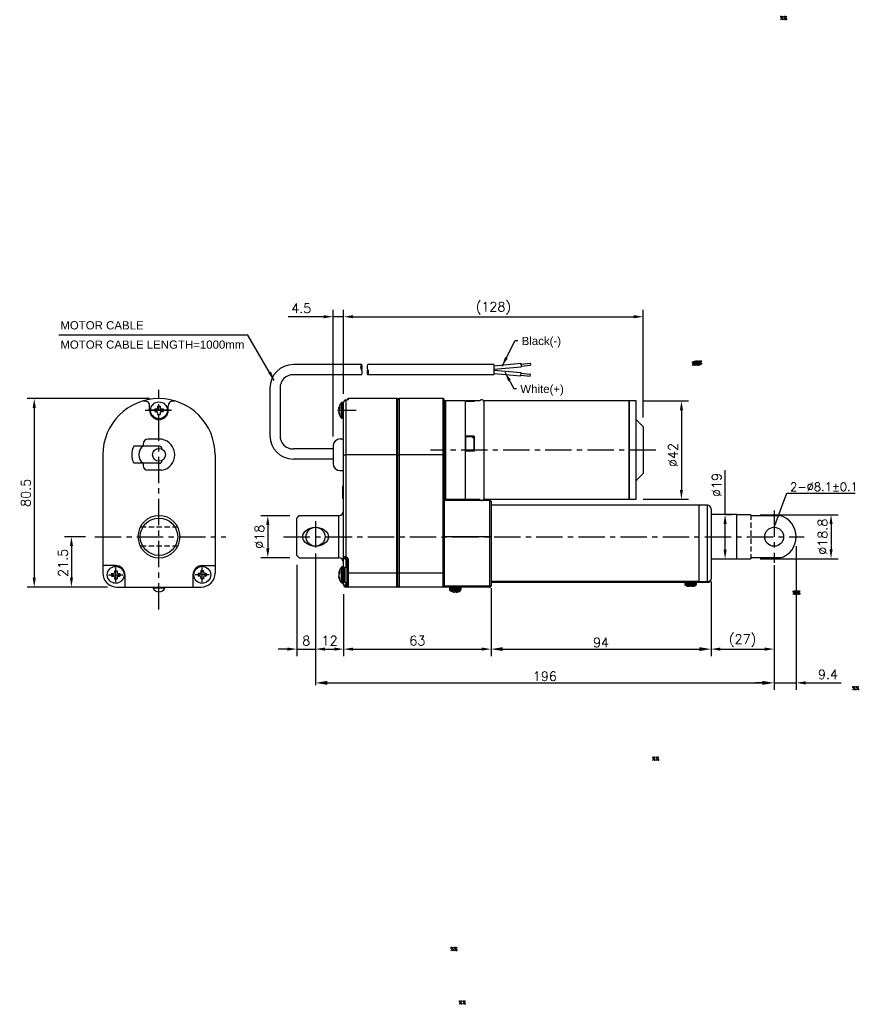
# Model space of a CAD drawing. Extents: x -160 to 416, y -103 to 357.
# Tile 1 of 2: x -160 to 197, y -103 to 317. Entities that reach past the tile are written whole.
import ezdxf

# ---------------------------------------------------------------- set-up
doc = ezdxf.new("R2010")
doc.units = 0
doc.header["$LTSCALE"] = 9
doc.header["$MEASUREMENT"] = 0
doc.header["$PDMODE"] = 3
for name, pattern in [('CENTER', [2, 1.25, -0.25, 0.25, -0.25]), ('HIDDEN', [0.375, 0.25, -0.125]), ('SLD-實線', [0])]:
    doc.linetypes.add(name, pattern=pattern)
doc.layers.get('0').update_dxf_attribs({"linetype": 'CONTINUOUS'})
doc.layers.get('DEFPOINTS').update_dxf_attribs({"linetype": 'CONTINUOUS'})
for name, color, linetype in [('CE', 2, 'CENTER'), ('DIM', 4, 'CONTINUOUS'), ('DIM0', 4, 'CONTINUOUS'), ('HID', 1, 'HIDDEN')]:
    doc.layers.add(name, color=color, linetype=linetype)
doc.styles.get("Standard").update_dxf_attribs({"font": 'txt.shx'})
doc.dimstyles.new('FU-2D', dxfattribs={"dimtxt": 2, "dimasz": 2, "dimexe": 1.5, "dimexo": 1, "dimgap": 0.8, "dimtad": 1, "dimdec": 3, "dimtxsty": 'STANDARD', "dimblk1": 'OPEN', "dimblk2": 'OPEN', "dimsah": 1, "dimcen": -1.5, "dimclrd": 256, "dimclre": 256, "dimclrt": 256, "dimazin": 3, "dimtp": 0.3, "dimtfac": 0.8, "dimtmove": 0, "dimatfit": 3, "dimtolj": 1})
doc.dimstyles.get("Standard").update_dxf_attribs({"dimtxt": 3, "dimasz": 2, "dimexe": 1, "dimexo": 1, "dimgap": 0.8, "dimtad": 1, "dimtxsty": 'STANDARD', "dimblk1": 'CLOSED', "dimblk2": 'CLOSED', "dimsah": 1, "dimcen": 1, "dimclrd": 256, "dimclre": 256, "dimclrt": 256, "dimazin": 3, "dimtp": 0.3, "dimtfac": 0.8, "dimtmove": 0, "dimatfit": 3, "dimtolj": 1})
doc.dimstyles.new('STANDARD$0', dxfattribs={"dimtxt": 3, "dimasz": 2, "dimexe": 1, "dimexo": 1, "dimgap": 0.8, "dimtad": 1, "dimtxsty": 'STANDARD', "dimblk1": 'CLOSED', "dimblk2": 'CLOSED', "dimsah": 1, "dimcen": 1, "dimclrd": 256, "dimclre": 256, "dimclrt": 256, "dimazin": 3, "dimtp": 0.3, "dimtfac": 0.8, "dimtmove": 0, "dimatfit": 3, "dimtolj": 1})

# ---------------------------------------------------------------- blocks, each defined once
blk = doc.blocks.new('*D4')
at = {"layer": 'DEFPOINTS', "color": 0}
for p in [(106.56, 190.46), (-21.44, 153.48), (106.56, 143.48)]:
    blk.add_point(p, dxfattribs=at)
at = {"layer": 'DIM'}
for p, q in [((-21.44, 157.48), (-21.44, 193.46)), ((-17.44, 190.46), (102.56, 190.46)), ((106.56, 147.48), (106.56, 193.46))]:
    blk.add_line(p, q, dxfattribs=at)
for points in [[(-17.44, 191.13), (-17.44, 189.79), (-21.44, 190.46)], [(102.56, 191.13), (102.56, 189.79), (106.56, 190.46)]]:
    blk.add_solid(points, dxfattribs=at)
at = {"layer": 'DIM', "insert": (42.56, 194.06), "char_height": 4, "attachment_point": 5}
blk.add_mtext('\\A1;(128)', dxfattribs=at)
blk = doc.blocks.new('_CLOSED')
at = {"color": 0, "linetype": 'BYBLOCK'}
for p, q in [((-1, 0.17), (0, 0)), ((-1, 0.17), (-1, -0.17)), ((0, 0), (-1, -0.17)), ((0, 0), (-1, 0))]:
    blk.add_line(p, q, dxfattribs=at)
blk = doc.blocks.new('*D7')
at = {"layer": 'DEFPOINTS', "color": 0}
for p in [(-40.44, 105.48), (-53.86, 87.48), (-40.44, 87.48)]:
    blk.add_point(p, dxfattribs=at)
at = {"layer": 'DIM'}
for p, q in [((-44.44, 105.48), (-56.86, 105.48)), ((-53.86, 101.48), (-53.86, 91.48)), ((-44.44, 87.48), (-56.86, 87.48))]:
    blk.add_line(p, q, dxfattribs=at)
for points in [[(-54.52, 101.48), (-53.19, 101.48), (-53.86, 105.48)], [(-54.52, 91.48), (-53.19, 91.48), (-53.86, 87.48)]]:
    blk.add_solid(points, dxfattribs=at)
at = {"layer": 'DIM', "insert": (-57.46, 96.45), "char_height": 4, "attachment_point": 5, "rotation": 90}
blk.add_mtext('\\A1;%%c18', dxfattribs=at)
blk = doc.blocks.new('*D8')
at = {"layer": 'DEFPOINTS', "color": 0}
for p in [(-33.44, 90.28), (-21.44, 75.98), (-21.44, 48.49)]:
    blk.add_point(p, dxfattribs=at)
at = {"layer": 'DIM'}
for p, q in [((-33.44, 86.28), (-33.44, 45.49)), ((-21.44, 71.98), (-21.44, 45.49)), ((-29.44, 48.49), (-25.44, 48.49))]:
    blk.add_line(p, q, dxfattribs=at)
for points in [[(-29.44, 49.16), (-29.44, 47.82), (-33.44, 48.49)], [(-25.44, 49.16), (-25.44, 47.82), (-21.44, 48.49)]]:
    blk.add_solid(points, dxfattribs=at)
at = {"layer": 'DIM', "insert": (-27.44, 52.09), "char_height": 4, "attachment_point": 5}
blk.add_mtext('\\A1;12', dxfattribs=at)
blk = doc.blocks.new('*D9')
at = {"layer": 'DEFPOINTS', "color": 0}
for p in [(-41.44, 88.48), (-33.44, 90.28), (-33.44, 48.49)]:
    blk.add_point(p, dxfattribs=at)
at = {"layer": 'DIM'}
for p, q in [((-41.44, 84.48), (-41.44, 45.49)), ((-33.44, 86.28), (-33.44, 45.49)), ((-45.44, 48.49), (-49.44, 48.49)), ((-41.44, 48.49), (-33.44, 48.49)), ((-29.44, 48.49), (-25.44, 48.49))]:
    blk.add_line(p, q, dxfattribs=at)
for points in [[(-45.44, 49.16), (-45.44, 47.82), (-41.44, 48.49)], [(-29.44, 49.16), (-29.44, 47.82), (-33.44, 48.49)]]:
    blk.add_solid(points, dxfattribs=at)
at = {"layer": 'DIM', "insert": (-37.44, 52.09), "char_height": 4, "attachment_point": 5}
blk.add_mtext('\\A1;8', dxfattribs=at)
blk = doc.blocks.new('*D10')
at = {"layer": 'DEFPOINTS', "color": 0}
for p in [(-21.44, 75.98), (41.56, 75.48), (41.56, 48.49)]:
    blk.add_point(p, dxfattribs=at)
at = {"layer": 'DIM'}
for p, q in [((-21.44, 71.98), (-21.44, 45.49)), ((41.56, 71.48), (41.56, 45.49)), ((-17.44, 48.49), (37.56, 48.49))]:
    blk.add_line(p, q, dxfattribs=at)
for points in [[(-17.44, 49.16), (-17.44, 47.82), (-21.44, 48.49)], [(37.56, 49.16), (37.56, 47.82), (41.56, 48.49)]]:
    blk.add_solid(points, dxfattribs=at)
at = {"layer": 'DIM', "insert": (10.06, 52.09), "char_height": 4, "attachment_point": 5}
blk.add_mtext('\\A1;63', dxfattribs=at)
blk = doc.blocks.new('*D11')
at = {"layer": 'DEFPOINTS', "color": 0}
for p in [(-25.94, 190.46), (-21.44, 153.48), (-25.94, 135.23)]:
    blk.add_point(p, dxfattribs=at)
at = {"layer": 'DIM'}
for p, q in [((-29.94, 190.46), (-45.14, 190.46)), ((-25.94, 139.23), (-25.94, 193.46)), ((-21.44, 190.46), (-25.94, 190.46)), ((-21.44, 157.48), (-21.44, 193.46)), ((-17.44, 190.46), (-13.44, 190.46))]:
    blk.add_line(p, q, dxfattribs=at)
for points in [[(-29.94, 191.13), (-29.94, 189.79), (-25.94, 190.46)], [(-17.44, 191.13), (-17.44, 189.79), (-21.44, 190.46)]]:
    blk.add_solid(points, dxfattribs=at)
at = {"layer": 'DIM', "insert": (-39.54, 194.06), "char_height": 4, "attachment_point": 5}
blk.add_mtext('\\A1;4.5', dxfattribs=at)
blk = doc.blocks.new('*D12')
at = {"layer": 'DEFPOINTS', "color": 0}
for p in [(171.96, 96.48), (162.56, 85.32), (171.96, 34.07)]:
    blk.add_point(p, dxfattribs=at)
at = {"layer": 'DIM'}
for p, q in [((171.96, 92.48), (171.96, 31.07)), ((162.56, 81.32), (162.56, 31.07)), ((158.56, 34.07), (154.56, 34.07)), ((162.56, 34.07), (171.96, 34.07)), ((175.96, 34.07), (191.16, 34.07))]:
    blk.add_line(p, q, dxfattribs=at)
for points in [[(158.56, 34.73), (158.56, 33.4), (162.56, 34.07)], [(175.96, 34.73), (175.96, 33.4), (171.96, 34.07)]]:
    blk.add_solid(points, dxfattribs=at)
at = {"layer": 'DIM', "insert": (185.56, 37.67), "char_height": 4, "attachment_point": 5}
blk.add_mtext('\\A1;9.4', dxfattribs=at)
blk = doc.blocks.new('*D13')
at = {"layer": 'DEFPOINTS', "color": 0}
for p in [(152.56, 105.88), (152.56, 87.08), (186.86, 87.08)]:
    blk.add_point(p, dxfattribs=at)
at = {"layer": 'DIM'}
for p, q in [((156.56, 105.88), (189.86, 105.88)), ((186.86, 101.88), (186.86, 91.08)), ((156.56, 87.08), (189.86, 87.08))]:
    blk.add_line(p, q, dxfattribs=at)
for points in [[(186.2, 101.88), (187.53, 101.88), (186.86, 105.88)], [(186.2, 91.08), (187.53, 91.08), (186.86, 87.08)]]:
    blk.add_solid(points, dxfattribs=at)
at = {"layer": 'DIM', "insert": (183.26, 96.48), "char_height": 4, "attachment_point": 5, "rotation": 90}
blk.add_mtext('\\A1;%%c18.8', dxfattribs=at)
blk = doc.blocks.new('*D14')
at = {"layer": 'DEFPOINTS', "color": 0}
for p in [(138.23, 105.98), (138.23, 86.98), (141.58, 86.98)]:
    blk.add_point(p, dxfattribs=at)
at = {"layer": 'DIM'}
for p, q in [((141.58, 105.98), (141.58, 124.85)), ((142.23, 105.98), (144.58, 105.98)), ((141.58, 90.98), (141.58, 101.98)), ((142.23, 86.98), (144.58, 86.98))]:
    blk.add_line(p, q, dxfattribs=at)
for points in [[(140.92, 101.98), (142.25, 101.98), (141.58, 105.98)], [(140.92, 90.98), (142.25, 90.98), (141.58, 86.98)]]:
    blk.add_solid(points, dxfattribs=at)
at = {"layer": 'DIM', "insert": (137.98, 118.58), "char_height": 4, "attachment_point": 5, "rotation": 90}
blk.add_mtext('\\A1;%%C19', dxfattribs=at)
blk = doc.blocks.new('*D15')
at = {"layer": 'DEFPOINTS', "color": 0}
for p in [(162.56, 85.32), (135.56, 78.48), (162.56, 48.49)]:
    blk.add_point(p, dxfattribs=at)
at = {"layer": 'DIM'}
for p, q in [((162.56, 81.32), (162.56, 45.49)), ((135.56, 74.48), (135.56, 45.49)), ((139.56, 48.49), (158.56, 48.49))]:
    blk.add_line(p, q, dxfattribs=at)
for points in [[(139.56, 49.16), (139.56, 47.82), (135.56, 48.49)], [(158.56, 49.16), (158.56, 47.82), (162.56, 48.49)]]:
    blk.add_solid(points, dxfattribs=at)
at = {"layer": 'DIM', "insert": (149.06, 52.09), "char_height": 4, "attachment_point": 5}
blk.add_mtext('\\A1;(27)', dxfattribs=at)
blk = doc.blocks.new('*D16')
at = {"layer": 'DEFPOINTS', "color": 0}
for p in [(102.56, 154.48), (102.56, 112.48), (122.92, 112.48)]:
    blk.add_point(p, dxfattribs=at)
at = {"layer": 'DIM'}
for p, q in [((106.56, 154.48), (125.92, 154.48)), ((122.92, 150.48), (122.92, 116.48)), ((106.56, 112.48), (125.92, 112.48))]:
    blk.add_line(p, q, dxfattribs=at)
for points in [[(122.25, 150.48), (123.58, 150.48), (122.92, 154.48)], [(122.25, 116.48), (123.58, 116.48), (122.92, 112.48)]]:
    blk.add_solid(points, dxfattribs=at)
at = {"layer": 'DIM', "insert": (119.32, 131.38), "char_height": 4, "attachment_point": 5, "rotation": 90}
blk.add_mtext('\\A1;%%C42', dxfattribs=at)
blk = doc.blocks.new('*D22')
at = {"layer": 'DEFPOINTS', "color": 0}
for p in [(-127.76, 96.48), (-137.77, 74.98), (-118.36, 74.98)]:
    blk.add_point(p, dxfattribs=at)
at = {"layer": 'DIM'}
for p, q in [((-131.76, 96.48), (-140.77, 96.48)), ((-137.77, 92.48), (-137.77, 78.98)), ((-122.36, 74.98), (-140.77, 74.98))]:
    blk.add_line(p, q, dxfattribs=at)
for points in [[(-138.43, 92.48), (-137.1, 92.48), (-137.77, 96.48)], [(-138.43, 78.98), (-137.1, 78.98), (-137.77, 74.98)]]:
    blk.add_solid(points, dxfattribs=at)
at = {"layer": 'DIM', "insert": (-141.37, 85.3), "char_height": 4, "attachment_point": 5, "rotation": 90}
blk.add_mtext('\\A1;21.5', dxfattribs=at)
blk = doc.blocks.new('*D23')
at = {"layer": 'DEFPOINTS', "color": 0}
for p in [(-100.36, 155.48), (-153.66, 74.98), (-118.36, 74.98)]:
    blk.add_point(p, dxfattribs=at)
at = {"layer": 'DIM'}
for p, q in [((-104.36, 155.48), (-156.66, 155.48)), ((-153.66, 151.48), (-153.66, 78.98)), ((-122.36, 74.98), (-156.66, 74.98))]:
    blk.add_line(p, q, dxfattribs=at)
for points in [[(-154.33, 151.48), (-152.99, 151.48), (-153.66, 155.48)], [(-154.33, 78.98), (-152.99, 78.98), (-153.66, 74.98)]]:
    blk.add_solid(points, dxfattribs=at)
at = {"layer": 'DIM', "insert": (-157.26, 115.23), "char_height": 4, "attachment_point": 5, "rotation": 90}
blk.add_mtext('\\A1;80.5', dxfattribs=at)
blk = doc.blocks.new('*D28')
at = {"layer": 'DEFPOINTS', "color": 0}
for p in [(-33.44, 90.28), (162.56, 85.32), (162.56, 34.07)]:
    blk.add_point(p, dxfattribs=at)
at = {"layer": 'DIM'}
for p, q in [((-33.44, 89.28), (-33.44, 33.07)), ((162.56, 84.32), (162.56, 33.07)), ((-28.44, 34.07), (157.56, 34.07))]:
    blk.add_line(p, q, dxfattribs=at)
for points in [[(-28.44, 34.9), (-28.44, 33.23), (-33.44, 34.07)], [(157.56, 34.9), (157.56, 33.23), (162.56, 34.07)]]:
    blk.add_solid(points, dxfattribs=at)
at = {"layer": 'DIM', "insert": (64.56, 36.87), "char_height": 4, "attachment_point": 5}
blk.add_mtext('\\A1;196', dxfattribs=at)
blk = doc.blocks.new('*D29')
at = {"layer": 'DEFPOINTS', "color": 0}
for p in [(135.56, 78.41), (41.56, 75.48), (135.56, 48.49)]:
    blk.add_point(p, dxfattribs=at)
at = {"layer": 'DIM'}
for p, q in [((135.56, 77.41), (135.56, 47.49)), ((41.56, 74.48), (41.56, 47.49)), ((46.56, 48.49), (130.56, 48.49))]:
    blk.add_line(p, q, dxfattribs=at)
for points in [[(46.56, 49.32), (46.56, 47.66), (41.56, 48.49)], [(130.56, 49.32), (130.56, 47.66), (135.56, 48.49)]]:
    blk.add_solid(points, dxfattribs=at)
at = {"layer": 'DIM', "insert": (88.56, 51.29), "char_height": 4, "attachment_point": 5}
blk.add_mtext('\\A1;94', dxfattribs=at)

msp = doc.modelspace()

# ---------------------------------------------------------------- linework, layer by layer
at = {"ltscale": 0.5}
for p, q in [((-13.822, 169.991), (-42.934, 169.991)), ((42.749, 169.991), (-11.113, 169.991)), ((42.749, 169.549), (54.226, 170.567)), ((42.749, 169.991), (42.749, 165.691)), ((42.749, 168.043), (54.358, 169.073)), ((54.226, 170.567), (54.358, 169.073)), ((54.257, 170.212), (58.291, 170.57)), ((54.331, 169.375), (58.366, 169.733)), ((58.291, 170.57), (58.366, 169.733)), ((-13.822, 165.691), (-42.934, 165.691)), ((42.749, 165.691), (-11.113, 165.691)), ((42.749, 167.664), (54.358, 166.635)), ((42.749, 166.158), (54.226, 165.141)), ((54.226, 165.141), (54.358, 166.635)), ((54.257, 165.496), (58.291, 165.138)), ((54.331, 166.333), (58.366, 165.975)), ((58.291, 165.138), (58.366, 165.975)), ((-52.934, 159.991), (-52.934, 139.675)), ((-48.634, 159.991), (-48.634, 139.675)), ((-25.941, 133.975), (-42.934, 133.975)), ((-25.941, 129.675), (-42.934, 129.675))]:
    msp.add_line(p, q, dxfattribs=at)
at = {"color": 7}
for p, q in [((-104.36, 150.483), (-104.36, 152.454)), ((-100.936, 152.211), (-99.784, 152.211)), ((-100.936, 152.211), (-100.936, 151.491)), ((-99.784, 152.211), (-99.784, 151.491)), ((-96.36, 150.483), (-96.36, 152.454)), ((-102.088, 151.059), (-101.368, 151.059)), ((-102.088, 151.059), (-102.088, 149.907)), ((-102.088, 149.907), (-101.368, 149.907)), ((-100.936, 149.475), (-100.936, 148.755)), ((-100.936, 148.755), (-99.784, 148.755)), ((-99.784, 149.475), (-99.784, 148.755)), ((-99.352, 151.059), (-98.632, 151.059)), ((-99.352, 149.907), (-98.632, 149.907)), ((-98.632, 151.059), (-98.632, 149.907)), ((-100.11, 135.116), (-111.066, 135.116)), ((-107.11, 136.116), (-107.11, 135.116)), ((-99.11, 138.116), (-105.11, 138.116)), ((-25.941, 135.233), (-25.941, 127.733)), ((-22.941, 138.233), (-21.441, 138.233)), ((-124.36, 131.483), (-124.36, 80.983)), ((-99.11, 134.116), (-99.11, 133.933)), ((-76.36, 131.483), (-76.36, 80.983)), ((-100.11, 127.85), (-111.066, 127.85)), ((-107.11, 127.85), (-107.11, 126.85)), ((-99.11, 129.034), (-99.11, 128.85)), ((-99.11, 124.85), (-105.11, 124.85)), ((-22.941, 124.733), (-21.441, 124.733)), ((-118.896, 84.174), (-124.36, 84.174)), ((-81.824, 84.174), (-76.36, 84.174)), ((-120.588, 80.759), (-119.868, 80.759)), ((-120.588, 80.759), (-120.588, 79.607)), ((-119.436, 81.911), (-119.436, 81.191)), ((-119.436, 81.911), (-118.284, 81.911)), ((-118.284, 81.911), (-118.284, 81.191)), ((-117.852, 80.759), (-117.132, 80.759)), ((-117.132, 80.759), (-117.132, 79.607)), ((-114.896, 80.174), (-114.896, 74.983)), ((-85.824, 80.174), (-85.824, 74.983)), ((-82.868, 80.759), (-83.588, 80.759)), ((-83.588, 80.759), (-83.588, 79.607)), ((-81.284, 81.911), (-82.436, 81.911)), ((-82.436, 81.911), (-82.436, 81.191)), ((-81.284, 81.911), (-81.284, 81.191)), ((-80.132, 80.759), (-80.852, 80.759)), ((-80.132, 80.759), (-80.132, 79.607)), ((-120.588, 79.607), (-119.868, 79.607)), ((-119.436, 79.175), (-119.436, 78.455)), ((-119.436, 78.455), (-118.284, 78.455)), ((-118.284, 79.175), (-118.284, 78.455)), ((-117.852, 79.607), (-117.132, 79.607)), ((-82.868, 79.607), (-83.588, 79.607)), ((-82.436, 79.175), (-82.436, 78.455)), ((-81.284, 78.455), (-82.436, 78.455)), ((-81.284, 79.175), (-81.284, 78.455)), ((-80.132, 79.607), (-80.852, 79.607)), ((-118.36, 74.983), (-82.36, 74.983)), ((-102.86, 74.482), (-102.86, 74.982)), ((-97.86, 74.482), (-102.86, 74.482)), ((-97.86, 74.482), (-97.86, 74.982))]:
    msp.add_line(p, q, dxfattribs=at)
at = {"color": 7, "linetype": 'SLD-實線'}
for p, q in [((-22.551, 153.669), (-22.551, 147.297)), ((-22.141, 153.883), (-22.141, 147.083)), ((-21.641, 153.883), (-21.641, 147.083)), ((-21.441, 131.483), (-21.441, 153.833)), ((-20.441, 154.805), (-20.441, 154.833)), ((-20.441, 154.805), (-20.441, 131.483)), ((-19.441, 155.483), (-19.441, 155.12)), ((1.259, 155.483), (1.259, 131.483)), ((1.259, 131.483), (1.259, 155.483)), ((1.559, 131.483), (1.559, 155.483)), ((1.759, 131.483), (1.759, 154.983)), ((2.259, 155.483), (2.259, 131.483)), ((21.059, 131.483), (21.059, 155.483)), ((21.559, 154.983), (21.559, 131.483)), ((22.059, 154.483), (22.059, 112.483)), ((30.559, 154.483), (30.559, 122.983)), ((30.559, 154.23), (30.559, 139.413)), ((34.309, 154.23), (30.559, 154.23)), ((33.309, 154.238), (30.809, 154.238)), ((34.309, 154.388), (34.309, 154.23)), ((38.559, 133.483), (38.559, 154.483)), ((100.559, 112.483), (100.559, 154.483)), ((100.559, 154.483), (100.559, 112.483)), ((103.559, 112.483), (103.559, 154.483)), ((-23.564, 151.187), (-23.27, 151.179)), ((-23.564, 149.779), (-23.38, 149.784)), ((106.559, 143.483), (106.559, 128.483)), ((34.309, 139.413), (30.559, 139.413)), ((30.809, 139.149), (30.559, 139.149)), ((30.809, 139.365), (33.309, 139.365)), ((34.309, 139.149), (33.531, 139.149)), ((34.309, 139.087), (33.594, 139.087)), ((34.309, 139.413), (34.309, 132.969)), ((-21.441, 87.983), (-21.441, 131.483)), ((-21.441, 131.483), (-20.441, 131.483)), ((1.259, 131.483), (-20.441, 131.483)), ((-20.441, 131.483), (-20.441, 87.983)), ((1.259, 131.483), (1.259, 80.983)), ((1.259, 131.483), (1.559, 131.483)), ((1.259, 80.983), (1.259, 131.483)), ((1.559, 80.983), (1.559, 131.483)), ((1.759, 131.483), (1.559, 131.483)), ((1.759, 80.983), (1.759, 131.483)), ((1.759, 131.483), (2.259, 131.483)), ((2.259, 131.483), (2.259, 80.983)), ((21.059, 131.483), (2.259, 131.483)), ((21.059, 80.983), (21.059, 131.483)), ((21.559, 131.483), (21.059, 131.483)), ((21.559, 131.483), (21.559, 80.983)), ((30.559, 132.969), (30.559, 112.483)), ((34.309, 132.969), (30.559, 132.969)), ((33.309, 133.019), (30.809, 133.019)), ((33.309, 132.969), (33.309, 133.019)), ((38.559, 112.483), (38.559, 133.483)), ((106.559, 128.483), (106.559, 123.483)), ((30.559, 122.983), (30.559, 112.483)), ((-21.941, 118.032), (-21.441, 118.032)), ((-21.941, 118.032), (-21.941, 117.897)), ((-21.941, 117.897), (-21.441, 117.897)), ((-21.941, 117.749), (-21.441, 117.749)), ((-21.941, 116.964), (-21.441, 116.964)), ((-21.941, 116.964), (-21.941, 113.006)), ((-21.941, 113.006), (-21.441, 113.006)), ((41.059, 96.483), (41.059, 111.983)), ((41.559, 111.483), (41.559, 96.483)), ((130.559, 96.483), (130.559, 109.983)), ((130.559, 96.483), (130.559, 109.983)), ((134.072, 96.483), (134.072, 109.952)), ((-23.441, 96.483), (-23.441, 105.483)), ((135.559, 108.453), (135.559, 96.483)), ((146.559, 86.983), (146.559, 105.983)), ((152.559, 105.883), (152.559, 105.545)), ((152.559, 105.545), (165.059, 105.545)), ((-41.441, 96.483), (-41.441, 104.483)), ((-41.441, 88.483), (-41.441, 96.483)), ((-23.441, 87.483), (-23.441, 96.483)), ((41.059, 96.483), (21.559, 96.483)), ((41.059, 75.483), (41.059, 96.483)), ((41.559, 96.483), (41.059, 96.483)), ((41.559, 96.483), (41.559, 75.483)), ((130.559, 77.483), (130.559, 96.483)), ((130.559, 77.383), (130.559, 96.483)), ((134.072, 77.414), (134.072, 96.483)), ((135.559, 96.483), (135.559, 78.414)), ((-21.441, 87.983), (-20.441, 87.983)), ((-21.441, 83.541), (-21.441, 87.983)), ((-20.441, 86.983), (-20.441, 87.983)), ((-20.441, 86.983), (-20.441, 83.383)), ((-19.941, 86.569), (-19.441, 86.569)), ((-19.941, 80.983), (-19.941, 86.569)), ((-19.441, 86.569), (-19.441, 80.983)), ((165.059, 87.422), (152.559, 87.422)), ((152.559, 87.422), (152.559, 87.083)), ((-23.564, 80.882), (-23.236, 80.874)), ((-22.551, 83.369), (-22.551, 76.997)), ((-22.141, 83.583), (-22.141, 76.783)), ((-21.641, 83.583), (-21.641, 76.783)), ((-21.141, 83.083), (-21.141, 77.283)), ((-20.941, 83.383), (-20.941, 76.983)), ((-19.941, 75.483), (-19.941, 80.983)), ((-19.941, 80.983), (-19.441, 80.983)), ((-19.441, 80.983), (-19.441, 74.983)), ((1.259, 80.983), (-19.441, 80.983)), ((1.259, 80.983), (1.259, 74.983)), ((1.259, 80.983), (1.559, 80.983)), ((1.259, 74.983), (1.259, 80.983)), ((1.559, 74.983), (1.559, 80.983)), ((1.759, 80.983), (1.559, 80.983)), ((1.759, 75.483), (1.759, 80.983)), ((2.259, 80.983), (1.759, 80.983)), ((2.259, 80.983), (2.259, 74.983)), ((21.059, 80.983), (2.259, 80.983)), ((21.059, 74.983), (21.059, 80.983)), ((21.559, 80.983), (21.059, 80.983)), ((21.559, 80.983), (21.559, 75.483)), ((-23.564, 79.486), (-23.416, 79.49)), ((-23.564, 79.484), (-23.415, 79.488)), ((-21.441, 75.983), (-21.441, 76.825)), ((-21.441, 75.983), (-20.441, 75.983)), ((-20.441, 76.983), (-20.441, 75.983)), ((-20.441, 74.983), (-20.441, 75.983)), ((-20.441, 75.983), (-19.941, 75.983)), ((1.759, 76.983), (1.559, 76.983)), ((41.559, 77.483), (130.559, 77.483)), ((130.559, 76.983), (41.559, 76.983)), ((124.359, 76.483), (129.359, 76.483)), ((124.359, 76.19), (129.359, 76.19)), ((124.638, 75.742), (129.08, 75.742)), ((130.559, 77.383), (134.072, 77.414)), ((130.559, 76.883), (130.559, 77.383)), ((134.072, 76.914), (130.559, 76.883)), ((1.259, 74.983), (-19.441, 74.983)), ((1.259, 74.983), (1.559, 74.983)), ((21.059, 74.983), (2.259, 74.983)), ((41.059, 74.983), (21.059, 74.983)), ((21.559, 75.483), (41.059, 75.483)), ((23.759, 74.483), (28.759, 74.483)), ((23.759, 73.983), (28.759, 73.983)), ((23.954, 73.587), (28.565, 73.587)), ((26.616, 72.697), (26.608, 73.395)), ((26.863, 72.697), (26.849, 73.395)), ((41.059, 75.483), (41.559, 75.483)), ((41.059, 75.483), (41.059, 74.983))]:
    msp.add_line(p, q, dxfattribs=at)
at = {"color": 7}
for centre, radius in [((-100.36, 150.483), 3.6), ((-100.36, 131.483), 2.75), ((-100.36, 96.483), 8), ((-118.86, 80.183), 3.6), ((-81.86, 80.183), 3.6)]:
    msp.add_circle(centre, radius, dxfattribs=at)
at = {"color": 7, "linetype": 'SLD-實線'}
msp.add_circle((-33.441, 96.483), 4.05, dxfattribs=at)
msp.add_circle((162.559, 96.483), 4.05)
at = {"ltscale": 0.5}
for centre, radius, start, end in [((-42.934, 159.991), 10, 90, 180), ((-12.297, 168.916), 1.866, 144.8193, 215.1807), ((-15.347, 168.916), 1.866, 324.8193, 35.1807), ((-9.588, 168.916), 1.866, 144.8193, 215.1807), ((-42.934, 159.991), 5.7, 90, 180), ((-15.347, 166.766), 1.866, 324.8193, 35.1807), ((-9.588, 166.766), 1.866, 144.8193, 215.1807), ((-12.638, 166.766), 1.866, 324.8193, 35.1807), ((-42.934, 139.675), 10, 180, 270), ((-42.934, 139.675), 5.7, 180, 270)]:
    msp.add_arc(centre, radius, start, end, dxfattribs=at)
at = {"color": 7}
for centre, radius, start, end in [((-100.36, 131.483), 24, 0, 180), ((-106.36, 152.454), 2, 0, 109.47102), ((-101.368, 151.491), 0.432, 270, 360), ((-99.352, 151.491), 0.432, 180, 270), ((-94.36, 152.454), 2, 70.52898, 180), ((-100.36, 150.483), 4, 180, 0), ((-101.368, 149.475), 0.432, 0, 90), ((-99.352, 149.475), 0.432, 90, 180), ((-104.602, 131.483), 7.415, 150.66003, 209.33997), ((-104.602, 131.483), 4.415, 124.61929, 235.38071), ((-105.11, 136.116), 2, 90, 180), ((-100.11, 134.116), 1, 0, 90), ((-100.36, 131.483), 6.75, 280.67193, 79.32807), ((-22.941, 135.233), 3, 90, 180), ((-105.11, 126.85), 2, 180, 270), ((-100.11, 128.85), 1, 270, 0), ((-22.941, 127.733), 3, 180, 270), ((-100.36, 96.483), 9, 0, 180), ((-100.36, 96.483), 9, 180, 0), ((-118.896, 80.174), 4, 0, 90), ((-81.824, 80.174), 4, 90, 180), ((-118.36, 80.983), 6, 180, 270), ((-119.868, 81.191), 0.432, 270, 360), ((-117.852, 81.191), 0.432, 180, 270), ((-82.868, 81.191), 0.432, 270, 0), ((-82.36, 80.983), 6, 270, 0), ((-80.852, 81.191), 0.432, 180, 270), ((-119.868, 79.175), 0.432, 0, 90), ((-117.852, 79.175), 0.432, 90, 180), ((-82.868, 79.175), 0.432, 0, 90), ((-80.852, 79.175), 0.432, 90, 180), ((-100.36, 75.816), 2.833, 208.07249, 331.92751)]:
    msp.add_arc(centre, radius, start, end, dxfattribs=at)
at = {"color": 7, "linetype": 'SLD-實線'}
for centre, radius, start, end in [((-17.548, 150.178), 6.1, 145.0917, 170.62781), ((-22.141, 153.383), 0.5, 90, 145.0917), ((-21.641, 153.383), 0.5, 66.41781, 90), ((-20.441, 153.833), 1, 90, 180), ((-20.455, 153.819), 0.986, 89.19092, 179.16725), ((-20.441, 155.333), 0.5, 270, 279.63806), ((-19.888, 154.657), 0.269, 78.50956, 103.65092), ((-19.441, 154.983), 0.5, 90, 180), ((-19.442, 154.617), 0.503, 89.88086, 136.69647), ((2.259, 154.983), 0.5, 90, 180), ((21.059, 154.983), 0.5, 0, 90), ((22.059, 153.983), 0.5, 90, 180), ((37.559, 153.983), 1, 0, 150), ((-17.548, 150.788), 6.1, 190.14826, 214.9083), ((-22.141, 147.583), 0.5, 214.9083, 270), ((-21.641, 147.583), 0.5, 270, 293.57818), ((22.059, 112.983), 0.5, 180, 270), ((37.559, 112.983), 1, 210, 0), ((41.059, 111.483), 0.5, 0, 90), ((134.059, 108.453), 1.5, 0, 89.5), ((-23.441, 107.483), 2, 270, 0), ((162.559, 96.483), 9.4, 285.42385, 74.57615), ((-23.441, 85.483), 2, 0, 90), ((-20.441, 87.983), 1, 180, 270), ((-20.441, 86.483), 0.5, 0, 90), ((-17.548, 79.878), 6.1, 145.0917, 170.69111), ((-22.141, 83.083), 0.5, 90, 145.0917), ((-21.641, 83.083), 0.5, 0, 90), ((-17.548, 80.488), 6.1, 190.7992, 214.9083), ((-22.141, 77.283), 0.5, 214.9083, 270), ((-21.641, 77.283), 0.5, 270, 0), ((-20.441, 75.983), 1, 180, 270), ((124.859, 76.483), 0.5, 90, 180), ((124.859, 76.19), 0.5, 180, 243.80391), ((130.598, 87.855), 13.5, 243.80391, 247.27109), ((123.12, 87.855), 13.5, 292.72906, 296.19609), ((128.859, 76.483), 0.5, 0, 90), ((128.859, 76.19), 0.5, 296.19609, 0), ((134.059, 78.414), 1.5, 270.5, 0), ((119.506, 77.164), 14.568, 359.01674, 0.98326), ((-19.441, 75.483), 0.5, 180, 270), ((2.259, 75.483), 0.5, 180, 270), ((21.059, 75.483), 0.5, 270, 0), ((24.259, 74.483), 0.5, 90, 180), ((24.259, 73.983), 0.5, 180, 232.31156), ((27.683, 78.415), 6.1, 232.31156, 237.83439), ((28.259, 74.483), 0.5, 0, 90), ((24.836, 78.415), 6.1, 304.68091, 307.68844), ((28.259, 73.983), 0.5, 307.68844, 0), ((41.059, 75.483), 0.5, 270, 0)]:
    msp.add_arc(centre, radius, start, end, dxfattribs=at)
msp.add_ellipse((-33.441, 96.483), major_axis=(-5.5, 0), ratio=0.7363636, dxfattribs=at)
msp.add_ellipse((134.059, 78.414), major_axis=(1.5, 0), ratio=0.6666667, start_param=4.7211156, end_param=6.2831853, dxfattribs=at)
for points, knots in [([(-23.564, 151.187), (-23.53, 151.331), (-23.453, 151.665), (-23.275, 151.982), (-23.175, 152.162)], [0, 0, 0, 0, 0.43238118, 1, 1, 1, 1]), ([(-19.941, 154.897), (-20, 154.885), (-20.107, 154.863), (-20.276, 154.833), (-20.384, 154.815), (-20.439, 154.805), (-20.441, 154.805)], [0, 0, 0, 0, 0.37229308, 0.68111395, 0.99015451, 1, 1, 1, 1]), ([(-20.441, 154.805), (-20.44, 154.805), (-20.413, 154.824), (-20.383, 154.842), (-20.352, 154.84), (-20.349, 154.84)], [0, 0, 0, 0, 0.0240087, 0.9020133, 1, 1, 1, 1]), ([(-19.905, 154.93), (-19.947, 154.92), (-20.071, 154.89), (-20.238, 154.862), (-20.35, 154.843)], [0, 0, 0, 0, 0.3314485, 1, 1, 1, 1]), ([(-19.769, 154.975), (-19.768, 154.976), (-19.763, 154.979), (-19.806, 154.959), (-19.863, 154.937), (-19.94, 154.923), (-19.956, 154.92)], [0, 0, 0, 0, 0.0631413, 0.386528, 0.8719918, 1, 1, 1, 1]), ([(-19.441, 155.12), (-19.459, 155.089), (-19.495, 155.028), (-19.683, 154.959), (-19.812, 154.926), (-19.835, 154.921)], [0, 0, 0, 0, 0.4636281, 0.907345, 1, 1, 1, 1]), ([(-23.564, 150.434), (-23.53, 150.267), (-23.453, 149.881), (-23.275, 149.513), (-23.175, 149.304)], [0, 0, 0, 0, 0.4323801, 1, 1, 1, 1]), ([(30.809, 133.019), (30.809, 133.629), (30.809, 134.848), (30.809, 136.982), (30.809, 138.469), (30.809, 139.365)], [0, 0, 0, 0, 0.2846888, 0.5693781, 1, 1, 1, 1]), ([(34.309, 134.028), (34.309, 134.637), (34.309, 136.106), (34.309, 137.547), (34.309, 138.39)], [0, 0, 0, 0, 0.4149529, 1, 1, 1, 1]), ([(-21.941, 117.897), (-21.941, 117.887), (-21.941, 117.868), (-21.941, 117.785), (-21.941, 117.749)], [0, 0, 0, 0, 0.5627736, 1, 1, 1, 1]), ([(-21.941, 117.749), (-21.941, 117.607), (-21.941, 117.351), (-21.941, 117.083), (-21.941, 116.964)], [0, 0, 0, 0, 0.5575018, 1, 1, 1, 1]), ([(-19.941, 86.569), (-19.948, 86.643), (-19.964, 86.809), (-20.103, 87.132), (-20.244, 87.441), (-20.365, 87.769), (-20.414, 87.909), (-20.44, 87.981), (-20.441, 87.983)], [0, 0, 0, 0, 0.1460816, 0.3261825, 0.722694, 0.8562681, 0.9958866, 1, 1, 1, 1]), ([(-20.441, 87.983), (-20.439, 87.982), (-20.388, 87.945), (-20.287, 87.874), (-20.014, 87.671), (-19.712, 87.385), (-19.479, 86.956), (-19.453, 86.696), (-19.441, 86.569)], [0, 0, 0, 0, 0.00350869, 0.10484117, 0.20609577, 0.56878824, 0.78909883, 1, 1, 1, 1]), ([(-23.564, 80.882), (-23.53, 81.015), (-23.453, 81.322), (-23.275, 81.613), (-23.175, 81.778)], [0, 0, 0, 0, 0.4323811, 1, 1, 1, 1]), ([(-23.564, 80.087), (-23.53, 79.91), (-23.453, 79.502), (-23.275, 79.113), (-23.175, 78.892)], [0, 0, 0, 0, 0.4323809, 1, 1, 1, 1]), ([(-20.441, 74.983), (-20.44, 74.983), (-20.414, 74.983), (-20.365, 74.995), (-20.244, 75.072), (-20.103, 75.242), (-19.964, 75.407), (-19.948, 75.459), (-19.941, 75.483)], [0, 0, 0, 0, 0.004114, 0.1437321, 0.2773067, 0.6738175, 0.8539188, 1, 1, 1, 1]), ([(-19.441, 74.983), (-19.453, 74.983), (-19.479, 74.983), (-19.712, 74.983), (-20.014, 74.983), (-20.287, 74.983), (-20.388, 74.983), (-20.439, 74.983), (-20.441, 74.983)], [0, 0, 0, 0, 0.2109012, 0.4312114, 0.7939039, 0.8951588, 0.996491, 1, 1, 1, 1]), ([(25.655, 72.697), (25.443, 72.767), (24.936, 72.936), (24.482, 73.226), (24.217, 73.395)], [0, 0, 0, 0, 0.4171483, 1, 1, 1, 1]), ([(25.902, 72.697), (25.958, 72.767), (26.091, 72.936), (26.213, 73.226), (26.284, 73.395)], [0, 0, 0, 0, 0.4171483, 1, 1, 1, 1]), ([(26.616, 72.697), (26.56, 72.766), (26.453, 72.897), (26.356, 73.125), (26.309, 73.234)], [0, 0, 0, 0, 0.52204611, 1, 1, 1, 1]), ([(26.863, 72.697), (27.075, 72.767), (27.583, 72.936), (28.037, 73.226), (28.301, 73.395)], [0, 0, 0, 0, 0.4171484, 1, 1, 1, 1]), ([(126.486, 75.392), (126.472, 75.346), (126.446, 75.264), (126.279, 75.196), (126.059, 75.2), (125.794, 75.267), (125.59, 75.34), (125.476, 75.385), (125.459, 75.392)], [0, 0, 0, 0, 0.2314184, 0.4177527, 0.6048447, 0.7764126, 0.9679469, 1, 1, 1, 1]), ([(128.259, 75.392), (128.14, 75.346), (127.924, 75.264), (127.634, 75.196), (127.42, 75.2), (127.281, 75.267), (127.237, 75.34), (127.233, 75.385), (127.232, 75.392)], [0, 0, 0, 0, 0.23141827, 0.41776451, 0.60485689, 0.77640823, 0.96794799, 1, 1, 1, 1])]:
    msp.add_open_spline(points, degree=3, knots=knots, dxfattribs=at)
for points in [[(-23.175, 151.42), (-23.564, 150.434)], [(-23.175, 152.162), (-23.175, 151.42)], [(-21.641, 153.883), (-22.141, 153.883)], [(-19.835, 154.921), (-19.941, 154.897)], [(1.259, 155.483), (-19.441, 155.483)], [(1.559, 155.483), (1.259, 155.483)], [(1.759, 153.483), (1.559, 153.483)], [(21.059, 155.483), (2.259, 155.483)], [(30.559, 154.483), (22.059, 154.483)], [(34.309, 154.483), (30.809, 154.483)], [(30.809, 154.238), (30.809, 154.483)], [(34.309, 154.367), (33.309, 154.238)], [(36.693, 154.483), (34.309, 154.483)], [(100.559, 154.483), (38.559, 154.483)], [(103.559, 154.483), (100.559, 154.483)], [(-23.175, 148.658), (-23.564, 149.779)], [(-23.175, 149.304), (-23.175, 148.658)], [(-22.141, 147.083), (-21.641, 147.083)], [(106.559, 143.483), (103.559, 146.483)], [(33.309, 139.365), (34.309, 138.39)], [(30.809, 137.483), (30.559, 137.483)], [(30.559, 136.787), (30.809, 136.787)], [(30.809, 134.408), (30.559, 134.408)], [(30.559, 133.503), (30.809, 133.503)], [(34.309, 134.028), (33.309, 133.019)], [(34.309, 133.752), (33.534, 132.969)], [(103.559, 120.483), (106.559, 123.483)], [(41.059, 111.983), (21.559, 111.983)], [(22.059, 112.483), (30.559, 112.483)], [(30.559, 112.483), (36.693, 112.483)], [(38.559, 112.483), (100.559, 112.483)], [(130.559, 109.983), (41.559, 109.983)], [(100.559, 112.483), (103.559, 112.483)], [(134.072, 109.952), (130.559, 109.983)], [(-40.441, 105.483), (-41.441, 104.483)], [(-23.441, 105.483), (-40.441, 105.483)], [(146.559, 105.983), (135.559, 105.983)], [(152.559, 105.883), (146.559, 105.883)], [(-41.441, 88.483), (-40.441, 87.483)], [(-40.441, 87.483), (-23.441, 87.483)], [(135.559, 86.983), (146.559, 86.983)], [(146.559, 87.083), (152.559, 87.083)], [(-23.175, 80.994), (-23.564, 80.087)], [(-23.175, 81.778), (-23.175, 80.994)], [(-21.641, 83.583), (-22.141, 83.583)], [(-20.941, 82.183), (-21.141, 82.183)], [(-19.941, 83.383), (-20.941, 83.383)], [(-23.175, 78.298), (-23.564, 79.484)], [(-23.175, 78.892), (-23.175, 78.298)], [(-22.141, 76.783), (-21.641, 76.783)], [(-21.141, 78.183), (-20.941, 78.183)], [(-20.941, 76.983), (-19.941, 76.983)], [(124.359, 76.483), (124.359, 76.19)], [(129.359, 76.19), (129.359, 76.483)], [(23.759, 74.483), (23.759, 73.983)], [(24.217, 73.395), (24.458, 73.395)], [(24.458, 73.395), (25.902, 72.697)], [(26.284, 73.395), (27.222, 73.395)], [(26.861, 72.815), (26.616, 72.697)], [(27.222, 73.395), (26.863, 72.697)], [(28.759, 73.983), (28.759, 74.483)], [(125.459, 75.392), (125.387, 75.421)], [(126.487, 75.421), (126.486, 75.392)], [(127.231, 75.421), (126.487, 75.421)], [(127.232, 75.392), (127.231, 75.421)], [(128.331, 75.421), (128.259, 75.392)]]:
    msp.add_open_spline(points, degree=1, dxfattribs=at)
at = {"layer": 'CE'}
for p, q in [((-100.36, 65.418), (-100.36, 159.248)), ((-106.231, 150.483), (-95.055, 150.483)), ((-95.86, 150.483), (-104.86, 150.483)), ((-24.04, 150.483), (-16.133, 150.483)), ((112.004, 133.481), (15.621, 133.481)), ((162.559, 107.647), (162.559, 85.32)), ((-33.441, 103.092), (-33.441, 90.279)), ((-127.763, 96.483), (-71.773, 96.483)), ((-47.09, 96.483), (175.31, 96.483)), ((-121.86, 80.183), (-115.86, 80.183)), ((-118.86, 77.183), (-118.86, 83.183)), ((-78.86, 80.183), (-84.86, 80.183)), ((-81.86, 77.183), (-81.86, 83.183))]:
    msp.add_line(p, q, dxfattribs=at)
at = {"layer": 'DEFPOINTS', "color": 7, "linetype": 'BYBLOCK'}
for p in [(-95.699, 153.939), (-100.36, 150.483), (-76.36, 84.174), (-76.36, 80.983), (-118.325, 74.983), (-114.896, 74.983), (-85.824, 74.983), (-82.36, 74.983)]:
    msp.add_point(p, dxfattribs=at)
at = {"layer": 'DIM'}
msp.add_line((-62.343, 182.623), (-143.087, 182.623), dxfattribs=at)
at = {"layer": 'HID'}
for p, q in [((152.559, 105.883), (152.559, 87.083)), ((-92.348, 100.533), (-108.372, 100.533)), ((-92.348, 92.433), (-108.372, 92.433))]:
    msp.add_line(p, q, dxfattribs=at)

# ---------------------------------------------------------------- texts
at = {"layer": 'DIM'}
for p in [(127.364, 169.671), (127.818, 169.822), (128.271, 169.973), (128.724, 170.125), (170.287, 71.745), (170.74, 71.896), (110.405, 0.947)]:
    msp.add_text('%%', height=1.5, dxfattribs=at).set_placement(p)
for s, insert, char_height, attachment_point in [('{\\fArial|b0|i0|c0|p34;MOTOR CABLE}', (-142.512, 188.542), 3.5, 1), ('{\\fArial|b0|i0|c0|p34;Black(-)}', (54.651, 181.857), 3.5, 1), ('{\\fArial|b0|i0|c0|p34;MOTOR CABLE LENGTH=1000mm}', (-142.512, 180.304), 3.5, 1), ('{\\fArial|b0|i0|c0|p34;White(+)}', (54.065, 161.357), 3.5, 1), ('2-%%C8.1%%P0.1', (169.336, 117.801), 3.6, 4)]:
    msp.add_mtext(s, dxfattribs=dict(at, insert=insert, char_height=char_height, attachment_point=attachment_point))
at = {"layer": 'DIM0'}
for p in [(165.015, 317.335), (195.901, 31.046), (24.127, -80.359), (27.75, -103.236)]:
    msp.add_text('%%', height=1.5, dxfattribs=at).set_placement(p)

# ---------------------------------------------------------------- dimensions: what is measured, and where the dimension line sits
at = {"layer": 'DIM'}
for base, p1, p2, override, picture, middle in [((-25.941, 190.46), (-21.441, 153.483), (-25.941, 135.233), {"dimscale": 2, "dimtxt": 2, "dimexe": 1.5, "dimexo": 2, "dimsah": 0}, '*D11', (-39.541, 190.46)), ((171.959, 34.066), (162.559, 85.32), (171.959, 96.483), {"dimscale": 2, "dimtxt": 2, "dimexe": 1.5, "dimexo": 2, "dimsah": 0}, '*D12', (185.559, 34.066)), ((-33.441, 48.491), (-41.441, 88.483), (-33.441, 90.279), {"dimscale": 2, "dimtxt": 2, "dimexe": 1.5, "dimexo": 2, "dimsah": 0}, '*D9', (-37.441, 48.491)), ((162.559, 34.066), (-33.441, 90.279), (162.559, 85.32), {"dimtxt": 4, "dimasz": 5, "dimsah": 0}, '*D28', (64.559, 34.066)), ((41.559, 48.491), (-21.441, 75.983), (41.559, 75.483), {"dimscale": 2, "dimtxt": 2, "dimexe": 1.5, "dimexo": 2, "dimsah": 0}, '*D10', (10.059, 48.491)), ((135.559, 48.488), (41.559, 75.483), (135.559, 78.414), {"dimtxt": 4, "dimasz": 5, "dimsah": 0}, '*D29', (88.559, 48.488))]:
    dim = msp.add_linear_dim(base=base, p1=p1, p2=p2, dimstyle='STANDARD$0', override=override, dxfattribs=at)
    dim.commit()
    dim.dimension.update_dxf_attribs({"geometry": picture, "text_midpoint": middle, "dimtype": 160})
for base, p1, p2, picture, middle in [((106.559, 190.46), (-21.441, 153.483), (106.559, 143.483), '*D4', (42.559, 190.46)), ((162.559, 48.488), (135.559, 78.483), (162.559, 85.32), '*D15', (149.059, 48.488))]:
    dim = msp.add_linear_dim(base=base, p1=p1, p2=p2, text='(<>)', dimstyle='STANDARD$0', override={"dimscale": 2, "dimtxt": 2, "dimexe": 1.5, "dimexo": 2, "dimsah": 0}, dxfattribs=at)
    dim.commit()
    dim.dimension.update_dxf_attribs({"geometry": picture, "text_midpoint": middle, "dimtype": 160})
for base, p1, picture, middle in [((-153.661, 74.983), (-100.36, 155.483), '*D23', (-153.661, 115.233)), ((-137.768, 74.983), (-127.763, 96.483), '*D22', (-137.768, 85.304))]:
    dim = msp.add_linear_dim(base=base, p1=p1, p2=(-118.36, 74.983), angle=90, dimstyle='STANDARD$0', override={"dimscale": 2, "dimtxt": 2, "dimexe": 1.5, "dimexo": 2, "dimsah": 0}, dxfattribs=at)
    dim.commit()
    dim.dimension.update_dxf_attribs({"geometry": picture, "text_midpoint": middle, "dimtype": 160})
for base, p1, p2, text, picture, middle in [((122.916, 112.481), (102.559, 154.481), (102.559, 112.481), '%%C<>', '*D16', (122.916, 131.376)), ((141.585, 86.983), (138.233, 105.983), (138.233, 86.983), '%%C<>', '*D14', (141.585, 118.583)), ((-53.856, 87.483), (-40.441, 105.483), (-40.441, 87.483), '%%c<>', '*D7', (-53.856, 96.455)), ((186.864, 87.083), (152.559, 105.883), (152.559, 87.083), '%%c<>', '*D13', (186.864, 96.483))]:
    dim = msp.add_linear_dim(base=base, p1=p1, p2=p2, angle=90, text=text, dimstyle='STANDARD$0', override={"dimscale": 2, "dimtxt": 2, "dimexe": 1.5, "dimexo": 2, "dimsah": 0}, dxfattribs=at)
    dim.commit()
    dim.dimension.update_dxf_attribs({"geometry": picture, "text_midpoint": middle, "dimtype": 160})
dim = msp.add_linear_dim(base=(-21.441, 48.491), p1=(-33.441, 90.279), p2=(-21.441, 75.983), dimstyle='STANDARD$0', override={"dimscale": 2, "dimtxt": 2, "dimexe": 1.5, "dimexo": 2, "dimsah": 0}, dxfattribs=at)
dim.commit()
dim.dimension.update_dxf_attribs({"geometry": '*D8', "text_midpoint": (-27.441, 52.091)})

# ---------------------------------------------------------------- leaders
msp.add_leader([(-51.059, 163.255), (-62.343, 182.623)], dimstyle='STANDARD', override={"dimscale": 2, "dimtxt": 2, "dimexe": 1.5, "dimexo": 2}, dxfattribs=at)
at = {"layer": 'DIM', "annotation_type": 0, "has_hookline": 1, "hookline_direction": 0}
for points, dimstyle, override, text_width in [([(46.288, 169.402), (51.866, 180.257), (53.051, 180.257)], 'FU-2D', {"dimscale": 2, "dimgap": 0.8, "dimtad": 0, "dimtp": 0, "dimtdec": 3}, 16.306), ([(47.483, 166.797), (51.345, 159.757), (52.465, 159.757)], 'FU-2D', {"dimscale": 2, "dimgap": 0.8, "dimtad": 0, "dimtp": 0, "dimtdec": 3}, 18.374), ([(162.559, 100.533), (167.982, 115.051), (169.982, 115.051)], 'STANDARD', {"dimtxt": 3.5, "dimgap": 1}, 26.25)]:
    msp.add_leader(points, dimstyle=dimstyle, override=override, dxfattribs=dict(at, text_width=text_width))

doc.saveas('drawing.dxf')
